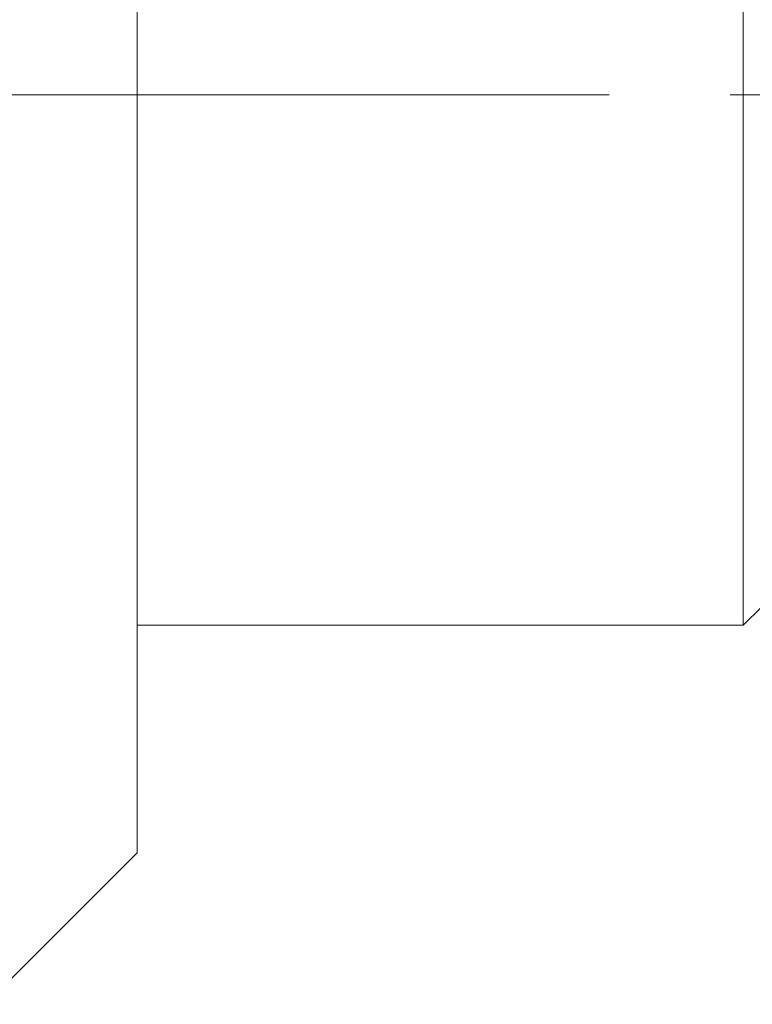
# Model space of a CAD drawing. Header units: inches. Extents: x 1.4 to 30, y 0.7 to 21.5.
# Tile 76 of 93: x 20.753 to 21.358, y 10.362 to 11.174. Entities that reach past the tile are written whole.
import ezdxf

# ---------------------------------------------------------------- set-up
doc = ezdxf.new("R2010")
doc.units = ezdxf.units.IN
doc.header["$MEASUREMENT"] = 0
doc.linetypes.add('CENTERX2', pattern=[0.8, 0.5, -0.1, 0.1, -0.1])

msp = doc.modelspace()

# ---------------------------------------------------------------- linework, layer by layer
at = {"color": 7, "linetype": 'Continuous', "lineweight": 15}
for p, q in [((20.84996, 11.7372), (20.84996, 10.4872)), ((21.35005, 10.6747), (21.35005, 11.5497)), ((21.35005, 10.6747), (21.36505, 10.6897)), ((20.84996, 10.6747), (21.35005, 10.6747)), ((20.72496, 10.3622), (20.84996, 10.4872))]:
    msp.add_line(p, q, dxfattribs=at)
at = {"color": 7, "linetype": 'CENTERX2', "lineweight": 0}
msp.add_line((24.43935, 11.1122), (16.21056, 11.1122), dxfattribs=at)

doc.saveas('drawing.dxf')
